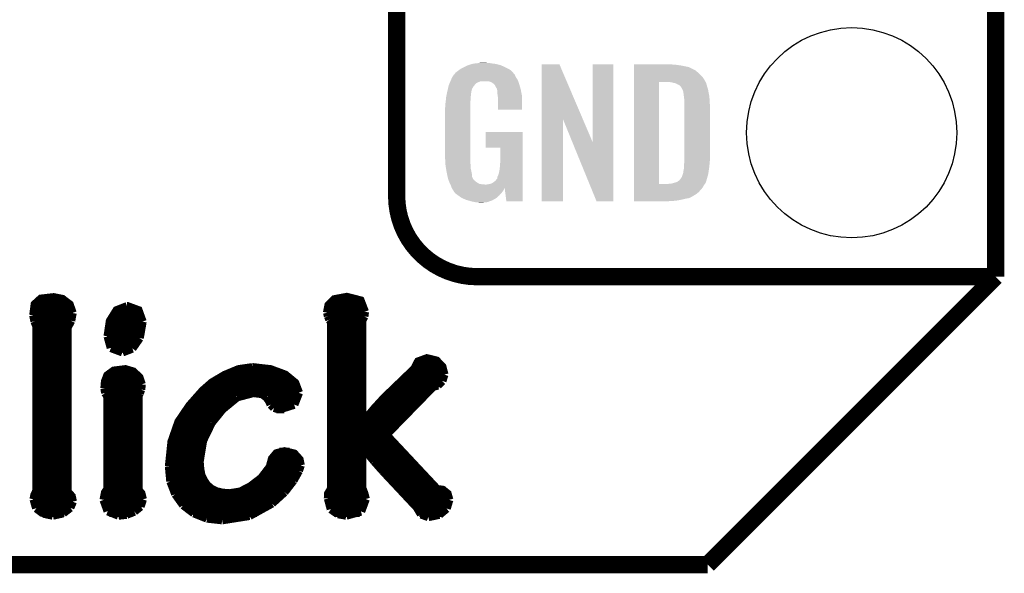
# Model space of a CAD drawing. Extents: x -0.05 to 0.95, y -0.15 to 1.54.
# Tile 8 of 27: x 0.61 to 0.95, y -0.15 to 0.04. Entities that reach past the tile are written whole.
import ezdxf

# ---------------------------------------------------------------- set-up
doc = ezdxf.new("R2010")
doc.units = 0
doc.layers.get('0').update_dxf_attribs({"linetype": 'CONTINUOUS'})
for name, color, linetype in [('AMBIENT_26_CLICK_V100_GKO', 5, 'CONTINUOUS'), ('AMBIENT_26_CLICK_V100_GTO', 14, 'CONTINUOUS'), ('AMBIENT_26_CLICK_V100_GTS', 12, 'CONTINUOUS')]:
    doc.layers.add(name, color=color, linetype=linetype)

# ---------------------------------------------------------------- blocks, each defined once
blk = doc.blocks.new('ROUND_33')
blk.add_circle((0, 0), 0.0365)

msp = doc.modelspace()

# ---------------------------------------------------------------- linework, layer by layer
at = {"layer": 'AMBIENT_26_CLICK_V100_GKO', "const_width": 0.006}
for points in [[(0.95, -0.05), (0.95, 1.45)], [(0.85, -0.15), (0.95, -0.05)], [(-0.05, -0.15), (0.85, -0.15)]]:
    msp.add_lwpolyline(points, dxfattribs=at)
at = {"layer": 'AMBIENT_26_CLICK_V100_GTO'}
for points, const_width in [([(0.742, -0.022), (0.742, 0.722)], 0.006), ([(0.77, -0.05), (0.95, -0.05)], 0.006), ([(0.8996, -0.05), (0.939, -0.05)], 0.006), ([(0.6159, -0.0634), (0.6164, -0.0596), (0.6185, -0.0577), (0.6229, -0.0572), (0.6259, -0.0578), (0.6284, -0.0597), (0.6294, -0.0626)], 0.003), ([(0.7179, -0.0625), (0.7184, -0.0599), (0.7204, -0.0579), (0.7247, -0.0571), (0.7294, -0.0583), (0.7309, -0.0622)], 0.003), ([(0.6159, -0.0629), (0.6294, -0.0629)], 0.003), ([(0.6163, -0.0599), (0.6286, -0.0599)], 0.003), ([(0.6289, -0.0653), (0.6294, -0.0626)], 0.003), ([(0.6417, -0.0707), (0.6425, -0.0654), (0.6448, -0.0617), (0.6484, -0.0603)], 0.003), ([(0.6437, -0.0629), (0.6532, -0.0629)], 0.003), ([(0.6484, -0.0603), (0.6485, -0.0603), (0.6523, -0.0617), (0.6537, -0.0656)], 0.003), ([(0.7179, -0.0625), (0.7182, -0.0637)], 0.003), ([(0.718, -0.0629), (0.7308, -0.0629)], 0.003), ([(0.7184, -0.0599), (0.7305, -0.0599)], 0.003), ([(0.7307, -0.0638), (0.7309, -0.0622)], 0.003), ([(0.6159, -0.0634), (0.6163, -0.0655)], 0.003), ([(0.6163, -0.0655), (0.617, -0.0673)], 0.003), ([(0.6164, -0.0659), (0.6287, -0.0659)], 0.003), ([(0.6277, -0.0676), (0.6289, -0.0653)], 0.003), ([(0.6423, -0.0659), (0.6537, -0.0659)], 0.003), ([(0.6527, -0.0713), (0.6537, -0.0656)], 0.003), ([(0.7182, -0.0637), (0.7187, -0.0649)], 0.003), ([(0.7182, -0.127), (0.7183, -0.1253), (0.7193, -0.1236), (0.7193, -0.0657)], 0.003), ([(0.7187, -0.0649), (0.7193, -0.0657)], 0.003), ([(0.7193, -0.0659), (0.73, -0.0659)], 0.003), ([(0.73, -0.0652), (0.7307, -0.0638)], 0.003), ([(0.73, -0.1006), (0.73, -0.0652)], 0.003), ([(0.617, -0.1243), (0.617, -0.0673)], 0.003), ([(0.617, -0.0689), (0.6277, -0.0689)], 0.003), ([(0.6277, -0.1247), (0.6277, -0.0676)], 0.003), ([(0.6417, -0.0689), (0.6534, -0.0689)], 0.003), ([(0.7193, -0.0689), (0.73, -0.0689)], 0.003), ([(0.617, -0.0719), (0.6277, -0.0719)], 0.003), ([(0.6417, -0.0707), (0.6428, -0.0747)], 0.003), ([(0.6417, -0.0719), (0.6524, -0.0719)], 0.003), ([(0.6502, -0.0749), (0.6527, -0.0713)], 0.003), ([(0.7193, -0.0719), (0.73, -0.0719)], 0.003), ([(0.617, -0.0749), (0.6277, -0.0749)], 0.003), ([(0.6428, -0.0747), (0.6468, -0.0762)], 0.003), ([(0.6431, -0.0749), (0.6502, -0.0749)], 0.003), ([(0.6468, -0.0762), (0.6502, -0.0749)], 0.003), ([(0.7193, -0.0749), (0.73, -0.0749)], 0.003), ([(0.617, -0.0779), (0.6277, -0.0779)], 0.003), ([(0.7193, -0.0779), (0.73, -0.0779)], 0.003), ([(0.73, -0.1006), (0.7302, -0.1007), (0.7344, -0.0957), (0.7377, -0.0921), (0.7482, -0.082), (0.7495, -0.0795), (0.7525, -0.0784), (0.7558, -0.0792), (0.7578, -0.0813), (0.7585, -0.084)], 0.003), ([(0.617, -0.0809), (0.6277, -0.0809)], 0.003), ([(0.6406, -0.0888), (0.6408, -0.0864), (0.6416, -0.0843), (0.6438, -0.0827), (0.6478, -0.0822), (0.6505, -0.083), (0.6526, -0.085), (0.6534, -0.0874)], 0.003), ([(0.663, -0.1159), (0.6639, -0.1073), (0.6663, -0.1004), (0.6701, -0.0948), (0.6747, -0.0896), (0.6779, -0.0868), (0.6823, -0.0842), (0.6871, -0.0822), (0.6919, -0.0815)], 0.003), ([(0.6919, -0.0815), (0.692, -0.0815), (0.6982, -0.0822), (0.7033, -0.0841), (0.7067, -0.0869), (0.708, -0.0903)], 0.003), ([(0.7193, -0.0809), (0.73, -0.0809)], 0.003), ([(0.7484, -0.0809), (0.7576, -0.0809)], 0.003), ([(0.617, -0.0839), (0.6277, -0.0839)], 0.003), ([(0.617, -0.0869), (0.6277, -0.0869)], 0.003), ([(0.6407, -0.0869), (0.6534, -0.0869)], 0.003), ([(0.6419, -0.0839), (0.6516, -0.0839)], 0.003), ([(0.6778, -0.0869), (0.7067, -0.0869)], 0.003), ([(0.6828, -0.0839), (0.703, -0.0839)], 0.003), ([(0.7193, -0.0839), (0.73, -0.0839)], 0.003), ([(0.7193, -0.0869), (0.73, -0.0869)], 0.003), ([(0.7431, -0.0869), (0.7574, -0.0869)], 0.003), ([(0.7462, -0.0839), (0.7585, -0.0839)], 0.003), ([(0.7563, -0.0877), (0.7578, -0.0862)], 0.003), ([(0.7578, -0.0862), (0.7585, -0.084)], 0.003), ([(0.617, -0.0899), (0.6277, -0.0899)], 0.003), ([(0.6406, -0.0888), (0.6409, -0.0904)], 0.003), ([(0.6407, -0.0899), (0.653, -0.0899)], 0.003), ([(0.6527, -0.0905), (0.6532, -0.0892)], 0.003), ([(0.6532, -0.0892), (0.6534, -0.0875)], 0.003), ([(0.6534, -0.0875), (0.6534, -0.0874)], 0.003), ([(0.6745, -0.0899), (0.7079, -0.0899)], 0.003), ([(0.6866, -0.0918), (0.6923, -0.0903)], 0.003), ([(0.6923, -0.0903), (0.6953, -0.0907)], 0.003), ([(0.7064, -0.0944), (0.708, -0.0903)], 0.003), ([(0.7193, -0.0899), (0.73, -0.0899)], 0.003), ([(0.7383, -0.1049), (0.7546, -0.0882)], 0.003), ([(0.74, -0.0899), (0.7529, -0.0899)], 0.003), ([(0.7546, -0.0882), (0.7563, -0.0877)], 0.003), ([(0.617, -0.0929), (0.6277, -0.0929)], 0.003), ([(0.6403, -0.1275), (0.6408, -0.125), (0.6417, -0.1236), (0.6417, -0.0918)], 0.003), ([(0.6409, -0.0904), (0.6417, -0.0918)], 0.003), ([(0.6417, -0.0929), (0.6523, -0.0929)], 0.003), ([(0.6523, -0.0913), (0.6527, -0.0905)], 0.003), ([(0.6523, -0.1241), (0.6523, -0.0913)], 0.003), ([(0.6717, -0.0929), (0.6849, -0.0929)], 0.003), ([(0.6815, -0.096), (0.6866, -0.0918)], 0.003), ([(0.6953, -0.0907), (0.6968, -0.0918)], 0.003), ([(0.6968, -0.0918), (0.6977, -0.093)], 0.003), ([(0.6976, -0.0929), (0.7074, -0.0929)], 0.003), ([(0.6977, -0.093), (0.6983, -0.0944)], 0.003), ([(0.7193, -0.0929), (0.73, -0.0929)], 0.003), ([(0.737, -0.0929), (0.75, -0.0929)], 0.003), ([(0.617, -0.0959), (0.6277, -0.0959)], 0.003), ([(0.6417, -0.0959), (0.6523, -0.0959)], 0.003), ([(0.6692, -0.0959), (0.6816, -0.0959)], 0.003), ([(0.6777, -0.1007), (0.6815, -0.096)], 0.003), ([(0.6983, -0.0944), (0.6994, -0.0955)], 0.003), ([(0.6994, -0.0955), (0.7013, -0.096)], 0.003), ([(0.7002, -0.0959), (0.703, -0.0959)], 0.003), ([(0.7013, -0.096), (0.7064, -0.0944)], 0.003), ([(0.7193, -0.0959), (0.73, -0.0959)], 0.003), ([(0.7343, -0.0959), (0.7471, -0.0959)], 0.003), ([(0.617, -0.0989), (0.6277, -0.0989)], 0.003), ([(0.6417, -0.0989), (0.6523, -0.0989)], 0.003), ([(0.6672, -0.0989), (0.679, -0.0989)], 0.003), ([(0.7193, -0.0989), (0.73, -0.0989)], 0.003), ([(0.7317, -0.0989), (0.7442, -0.0989)], 0.003), ([(0.617, -0.1019), (0.6277, -0.1019)], 0.003), ([(0.6417, -0.1019), (0.6523, -0.1019)], 0.003), ([(0.6656, -0.1019), (0.677, -0.1019)], 0.003), ([(0.6747, -0.1069), (0.6777, -0.1007)], 0.003), ([(0.7193, -0.1019), (0.7412, -0.1019)], 0.003), ([(0.617, -0.1049), (0.6277, -0.1049)], 0.003), ([(0.6417, -0.1049), (0.6523, -0.1049)], 0.003), ([(0.6645, -0.1049), (0.6755, -0.1049)], 0.003), ([(0.6735, -0.1142), (0.6747, -0.1069)], 0.003), ([(0.7193, -0.1049), (0.7383, -0.1049)], 0.003), ([(0.7383, -0.1049), (0.756, -0.1238), (0.758, -0.1241), (0.7596, -0.1254), (0.7602, -0.1275)], 0.003), ([(0.617, -0.1079), (0.6277, -0.1079)], 0.003), ([(0.617, -0.1109), (0.6277, -0.1109)], 0.003), ([(0.6417, -0.1079), (0.6523, -0.1079)], 0.003), ([(0.6417, -0.1109), (0.6523, -0.1109)], 0.003), ([(0.6632, -0.1109), (0.6737, -0.1109)], 0.003), ([(0.6637, -0.1079), (0.6744, -0.1079)], 0.003), ([(0.6735, -0.1142), (0.6737, -0.1167), (0.6741, -0.1189), (0.675, -0.1208), (0.6761, -0.1224), (0.6776, -0.1237), (0.6794, -0.1246), (0.6815, -0.1251), (0.6839, -0.1253), (0.6877, -0.1247), (0.6912, -0.1229), (0.695, -0.12), (0.698, -0.1161), (0.6988, -0.1132), (0.7003, -0.1114), (0.703, -0.1107), (0.7064, -0.1115), (0.7082, -0.1135), (0.7086, -0.1155)], 0.003), ([(0.7013, -0.1109), (0.7049, -0.1109)], 0.003), ([(0.7193, -0.1079), (0.7411, -0.1079)], 0.003), ([(0.7193, -0.1109), (0.73, -0.1109)], 0.003), ([(0.73, -0.1092), (0.7302, -0.1091)], 0.003), ([(0.73, -0.1234), (0.73, -0.1092)], 0.003), ([(0.7302, -0.1091), (0.7342, -0.114)], 0.003), ([(0.7316, -0.1109), (0.7439, -0.1109)], 0.003), ([(0.617, -0.1139), (0.6277, -0.1139)], 0.003), ([(0.6417, -0.1139), (0.6523, -0.1139)], 0.003), ([(0.663, -0.1139), (0.6735, -0.1139)], 0.003), ([(0.6986, -0.1139), (0.7083, -0.1139)], 0.003), ([(0.7193, -0.1139), (0.73, -0.1139)], 0.003), ([(0.7341, -0.1139), (0.7467, -0.1139)], 0.003), ([(0.7342, -0.114), (0.7372, -0.1174)], 0.003), ([(0.617, -0.1169), (0.6277, -0.1169)], 0.003), ([(0.6417, -0.1169), (0.6523, -0.1169)], 0.003), ([(0.663, -0.1159), (0.6635, -0.1211)], 0.003), ([(0.663, -0.1169), (0.6737, -0.1169)], 0.003), ([(0.6975, -0.1169), (0.7082, -0.1169)], 0.003), ([(0.7061, -0.1208), (0.708, -0.1174)], 0.003), ([(0.708, -0.1174), (0.7086, -0.1155)], 0.003), ([(0.7193, -0.1169), (0.73, -0.1169)], 0.003), ([(0.7367, -0.1169), (0.7495, -0.1169)], 0.003), ([(0.7372, -0.1174), (0.749, -0.13)], 0.003), ([(0.617, -0.1199), (0.6277, -0.1199)], 0.003), ([(0.6417, -0.1199), (0.6523, -0.1199)], 0.003), ([(0.6633, -0.1199), (0.6745, -0.1199)], 0.003), ([(0.6635, -0.1211), (0.6652, -0.1255)], 0.003), ([(0.6951, -0.1199), (0.7067, -0.1199)], 0.003), ([(0.703, -0.1248), (0.7061, -0.1208)], 0.003), ([(0.7193, -0.1199), (0.73, -0.1199)], 0.003), ([(0.7395, -0.1199), (0.7523, -0.1199)], 0.003), ([(0.616, -0.1273), (0.6163, -0.1258), (0.617, -0.1243)], 0.003), ([(0.617, -0.1229), (0.6277, -0.1229)], 0.003), ([(0.6417, -0.1229), (0.6523, -0.1229)], 0.003), ([(0.6523, -0.1241), (0.6533, -0.1253), (0.6538, -0.1273)], 0.003), ([(0.6641, -0.1229), (0.6766, -0.1229)], 0.003), ([(0.6913, -0.1229), (0.7046, -0.1229)], 0.003), ([(0.7193, -0.1229), (0.73, -0.1229)], 0.003), ([(0.73, -0.1234), (0.7307, -0.1253), (0.7312, -0.1272)], 0.003), ([(0.7423, -0.1229), (0.7551, -0.1229)], 0.003), ([(0.616, -0.1273), (0.6169, -0.1304)], 0.003), ([(0.6163, -0.1259), (0.6288, -0.1259)], 0.003), ([(0.6277, -0.1247), (0.6291, -0.1263), (0.6295, -0.1281)], 0.003), ([(0.6403, -0.1275), (0.6417, -0.1314)], 0.003), ([(0.6405, -0.1259), (0.6535, -0.1259)], 0.003), ([(0.653, -0.1298), (0.6538, -0.1273)], 0.003), ([(0.6652, -0.1255), (0.6679, -0.1293)], 0.003), ([(0.6654, -0.1259), (0.702, -0.1259)], 0.003), ([(0.6987, -0.1287), (0.703, -0.1248)], 0.003), ([(0.7182, -0.1259), (0.731, -0.1259)], 0.003), ([(0.7182, -0.127), (0.7192, -0.1307)], 0.003), ([(0.7296, -0.1315), (0.7312, -0.1272)], 0.003), ([(0.7451, -0.1259), (0.7598, -0.1259)], 0.003), ([(0.7593, -0.1305), (0.7602, -0.1275)], 0.003), ([(0.6162, -0.1289), (0.6294, -0.1289)], 0.003), ([(0.6169, -0.1304), (0.6193, -0.1322)], 0.003), ([(0.6262, -0.1321), (0.6286, -0.1302)], 0.003), ([(0.6286, -0.1302), (0.6295, -0.1281)], 0.003), ([(0.6404, -0.1289), (0.6535, -0.1289)], 0.003), ([(0.6417, -0.1314), (0.6454, -0.1329)], 0.003), ([(0.6509, -0.1315), (0.653, -0.1298)], 0.003), ([(0.6676, -0.1289), (0.6984, -0.1289)], 0.003), ([(0.6679, -0.1293), (0.6716, -0.1321)], 0.003), ([(0.6909, -0.133), (0.6987, -0.1287)], 0.003), ([(0.7184, -0.1289), (0.7311, -0.1289)], 0.003), ([(0.7192, -0.1307), (0.7216, -0.1324)], 0.003), ([(0.7479, -0.1289), (0.76, -0.1289)], 0.003), ([(0.749, -0.13), (0.7505, -0.1325)], 0.003), ([(0.7568, -0.1326), (0.7593, -0.1305)], 0.003), ([(0.6186, -0.1319), (0.6266, -0.1319)], 0.003), ([(0.6193, -0.1322), (0.6226, -0.1329)], 0.003), ([(0.6226, -0.1329), (0.6262, -0.1321)], 0.003), ([(0.6422, -0.1319), (0.6503, -0.1319)], 0.003), ([(0.6454, -0.1329), (0.6482, -0.1326)], 0.003), ([(0.6482, -0.1326), (0.6509, -0.1315)], 0.003), ([(0.6713, -0.1319), (0.6935, -0.1319)], 0.003), ([(0.6716, -0.1321), (0.6761, -0.1339)], 0.003), ([(0.6761, -0.1339), (0.6814, -0.1345)], 0.003), ([(0.6814, -0.1345), (0.6909, -0.133)], 0.003), ([(0.7204, -0.1319), (0.7291, -0.1319)], 0.003), ([(0.7216, -0.1324), (0.7245, -0.1329)], 0.003), ([(0.7245, -0.1329), (0.7296, -0.1315)], 0.003), ([(0.7499, -0.1319), (0.758, -0.1319)], 0.003), ([(0.7505, -0.1325), (0.753, -0.1334)], 0.003), ([(0.753, -0.1334), (0.7568, -0.1326)], 0.003)]:
    msp.add_lwpolyline(points, dxfattribs=dict(at, const_width=const_width))
at = {"layer": 'AMBIENT_26_CLICK_V100_GTO', "const_width": 0.006}
msp.add_lwpolyline([(0.742, -0.022, 0.414214), (0.77, -0.05)], format="xyb", dxfattribs=at)
at = {"layer": 'AMBIENT_26_CLICK_V100_GTO'}
for points in [[(0.76827, 0.0239), (0.7686, 0.024), (0.7763, 0.0239), (0.77555, 0.024)], [(0.7686, 0.024), (0.7698, 0.0241), (0.77555, 0.024), (0.7748, 0.0241)], [(0.7698, 0.0241), (0.7704, 0.0242), (0.7748, 0.0241), (0.7742, 0.0242)], [(0.7704, 0.0242), (0.771, 0.0243), (0.7735, 0.0242), (0.7731, 0.0243)], [(0.7621, 0.0203), (0.76228, 0.0206), (0.7829, 0.0203), (0.7826, 0.0206)], [(0.76228, 0.0206), (0.7624, 0.0208), (0.7826, 0.0206), (0.7825, 0.0208)], [(0.7624, 0.0208), (0.7633, 0.0215), (0.7825, 0.0208), (0.7818, 0.0215)], [(0.7633, 0.0215), (0.76399, 0.022), (0.7818, 0.0215), (0.7812, 0.022)], [(0.76399, 0.022), (0.7644, 0.0223), (0.7812, 0.022), (0.7806, 0.0223)], [(0.7644, 0.0223), (0.7654, 0.0228), (0.7806, 0.0223), (0.7796, 0.0228)], [(0.7654, 0.0228), (0.7658, 0.023), (0.7796, 0.0228), (0.77914, 0.023)], [(0.7658, 0.023), (0.7667, 0.0234), (0.77914, 0.023), (0.77823, 0.0234)], [(0.7667, 0.0234), (0.767, 0.0235), (0.77823, 0.0234), (0.778, 0.0235)], [(0.767, 0.0235), (0.7676, 0.0237), (0.778, 0.0235), (0.77715, 0.0237)], [(0.7676, 0.0237), (0.76827, 0.0239), (0.77715, 0.0237), (0.7763, 0.0239)], [(0.7924, 0.0046), (0.7924, 0.0238), (0.80669, 0.0046), (0.7985, 0.0238)], [(0.7924, 0.0238), (0.7924, 0.0238), (0.7985, 0.0238), (0.7924, 0.0238)], [(0.8101, -0.0034), (0.8101, 0.0238), (0.8172, -0.0034), (0.8172, 0.0238)], [(0.8101, 0.0238), (0.8101, 0.0238), (0.8172, 0.0238), (0.8101, 0.0238)], [(0.8244, 0.0237), (0.8244, 0.0238), (0.8376, 0.0237), (0.8366, 0.0238)], [(0.8244, 0.0236), (0.8244, 0.0237), (0.8389, 0.0236), (0.8376, 0.0237)], [(0.8244, 0.0234), (0.8244, 0.0236), (0.8404, 0.0234), (0.8389, 0.0236)], [(0.8244, 0.0228), (0.8244, 0.0234), (0.8434, 0.0228), (0.8404, 0.0234)], [(0.8244, 0.0222), (0.8244, 0.0228), (0.8447, 0.0222), (0.8434, 0.0228)], [(0.8244, 0.0221), (0.8244, 0.0222), (0.8448, 0.0221), (0.8447, 0.0222)], [(0.8244, 0.0216), (0.8244, 0.0221), (0.8458, 0.0216), (0.8448, 0.0221)], [(0.8244, 0.021), (0.8244, 0.0216), (0.8465, 0.021), (0.8458, 0.0216)], [(0.8244, 0.0203), (0.8244, 0.021), (0.8472, 0.0203), (0.8465, 0.021)], [(0.76014, 0.0166), (0.76039, 0.0172), (0.7691, 0.0166), (0.7697, 0.0172)], [(0.76039, 0.0172), (0.76052, 0.0175), (0.7697, 0.0172), (0.7702, 0.0175)], [(0.76052, 0.0175), (0.76069, 0.0179), (0.7702, 0.0175), (0.7713, 0.0179)], [(0.76069, 0.0179), (0.76082, 0.0182), (0.7842, 0.0179), (0.7841, 0.0182)], [(0.76069, 0.0179), (0.76069, 0.0179), (0.7713, 0.0179), (0.7738, 0.0179)], [(0.76082, 0.0182), (0.7609, 0.0184), (0.7841, 0.0182), (0.78397, 0.0184)], [(0.7609, 0.0184), (0.7613, 0.0193), (0.78397, 0.0184), (0.7834, 0.0193)], [(0.7613, 0.0193), (0.7619, 0.0202), (0.7834, 0.0193), (0.783, 0.0202)], [(0.7619, 0.0202), (0.7619, 0.0203), (0.783, 0.0202), (0.7829, 0.0203)], [(0.7744, 0.0177), (0.7738, 0.0179), (0.78427, 0.0177), (0.7842, 0.0179)], [(0.7748, 0.0176), (0.7744, 0.0177), (0.7843, 0.0176), (0.78427, 0.0177)], [(0.7754, 0.0172), (0.7748, 0.0176), (0.78443, 0.0172), (0.7843, 0.0176)], [(0.7756, 0.0171), (0.7754, 0.0172), (0.78447, 0.0171), (0.78443, 0.0172)], [(0.77594, 0.0167), (0.7756, 0.0171), (0.7846, 0.0167), (0.78447, 0.0171)], [(0.8244, 0.0195), (0.8244, 0.0203), (0.8481, 0.0195), (0.8472, 0.0203)], [(0.8244, 0.0185), (0.8244, 0.0195), (0.8488, 0.0185), (0.8481, 0.0195)], [(0.8244, 0.0176), (0.8244, 0.0185), (0.84929, 0.0176), (0.8488, 0.0185)], [(0.8244, -0.0178), (0.8244, 0.0176), (0.8331, -0.0178), (0.8331, 0.0176)], [(0.8244, 0.0176), (0.8244, 0.0176), (0.8331, 0.0176), (0.8367, 0.0176)], [(0.8375, 0.0175), (0.8367, 0.0176), (0.84935, 0.0175), (0.84929, 0.0176)], [(0.83785, 0.0174), (0.8375, 0.0175), (0.8494, 0.0174), (0.84935, 0.0175)], [(0.8382, 0.0173), (0.83785, 0.0174), (0.84945, 0.0173), (0.8494, 0.0174)], [(0.8387, 0.0172), (0.8382, 0.0173), (0.8495, 0.0172), (0.84945, 0.0173)], [(0.8392, 0.017), (0.8387, 0.0172), (0.84955, 0.017), (0.8495, 0.0172)], [(0.75941, 0.0135), (0.75949, 0.0139), (0.7678, 0.0135), (0.7679, 0.0139)], [(0.75949, 0.0139), (0.75956, 0.0142), (0.7679, 0.0139), (0.7679, 0.0142)], [(0.75956, 0.0142), (0.7596, 0.0144), (0.7679, 0.0142), (0.76795, 0.0144)], [(0.7596, 0.0144), (0.75981, 0.0153), (0.76795, 0.0144), (0.7682, 0.0153)], [(0.75981, 0.0153), (0.76, 0.0161), (0.7682, 0.0153), (0.7687, 0.0161)], [(0.76, 0.0161), (0.7601, 0.0165), (0.7687, 0.0161), (0.76902, 0.0165)], [(0.7601, 0.0165), (0.76014, 0.0166), (0.76902, 0.0165), (0.7691, 0.0166)], [(0.7762, 0.0164), (0.77594, 0.0167), (0.78469, 0.0164), (0.7846, 0.0167)], [(0.7766, 0.0156), (0.7762, 0.0164), (0.78492, 0.0156), (0.78469, 0.0164)], [(0.7768, 0.0153), (0.7766, 0.0156), (0.78501, 0.0153), (0.78492, 0.0156)], [(0.7768, 0.015), (0.7768, 0.0153), (0.7851, 0.015), (0.78501, 0.0153)], [(0.7769, 0.0148), (0.7768, 0.015), (0.78514, 0.0148), (0.7851, 0.015)], [(0.7769, 0.0142), (0.7769, 0.0148), (0.78525, 0.0142), (0.78514, 0.0148)], [(0.777, 0.0134), (0.7769, 0.0142), (0.7854, 0.0134), (0.78525, 0.0142)], [(0.8395, 0.0168), (0.8392, 0.017), (0.8496, 0.0168), (0.84955, 0.017)], [(0.8397, 0.0167), (0.8395, 0.0168), (0.84963, 0.0167), (0.8496, 0.0168)], [(0.8402, 0.0165), (0.8398, 0.0167), (0.84969, 0.0165), (0.84963, 0.0167)], [(0.8406, 0.0161), (0.8402, 0.0165), (0.8498, 0.0161), (0.84969, 0.0165)], [(0.8411, 0.0153), (0.8406, 0.0161), (0.85007, 0.0153), (0.8498, 0.0161)], [(0.84115, 0.0152), (0.8411, 0.0153), (0.8501, 0.0152), (0.85007, 0.0153)], [(0.8413, 0.0149), (0.84115, 0.0152), (0.85015, 0.0149), (0.8501, 0.0152)], [(0.8414, 0.0146), (0.8413, 0.0149), (0.8502, 0.0146), (0.85015, 0.0149)], [(0.8415, 0.0144), (0.8414, 0.0146), (0.85023, 0.0144), (0.8502, 0.0146)], [(0.8415, 0.0143), (0.8415, 0.0144), (0.85025, 0.0143), (0.85023, 0.0144)], [(0.84155, 0.014), (0.8415, 0.0143), (0.8503, 0.014), (0.85025, 0.0143)], [(0.8416, 0.0137), (0.84155, 0.014), (0.85036, 0.0137), (0.8503, 0.014)], [(0.84175, 0.0125), (0.8416, 0.0137), (0.8506, 0.0125), (0.85036, 0.0137)], [(0.7589, 0.0099), (0.759, 0.0106), (0.7676, 0.0099), (0.7676, 0.0106)], [(0.759, 0.0106), (0.75902, 0.0108), (0.7676, 0.0106), (0.7676, 0.0108)], [(0.75902, 0.0108), (0.75912, 0.0117), (0.7676, 0.0108), (0.7677, 0.0117)], [(0.75912, 0.0117), (0.75919, 0.0124), (0.7677, 0.0117), (0.7677, 0.0124)], [(0.75919, 0.0124), (0.7592, 0.0125), (0.7677, 0.0124), (0.76772, 0.0125)], [(0.7592, 0.0125), (0.75931, 0.013), (0.76772, 0.0125), (0.7678, 0.013)], [(0.75931, 0.013), (0.75941, 0.0135), (0.7678, 0.013), (0.7678, 0.0135)], [(0.77708, 0.0129), (0.777, 0.0134), (0.7855, 0.0129), (0.7854, 0.0134)], [(0.7772, 0.0121), (0.77708, 0.0129), (0.7855, 0.0121), (0.7855, 0.0129)], [(0.7772, 0.008), (0.7772, 0.0121), (0.7855, 0.008), (0.7855, 0.0121)], [(0.8419, 0.0113), (0.84175, 0.0125), (0.85067, 0.0113), (0.8506, 0.0125)], [(0.8419, 0.0108), (0.8419, 0.0113), (0.8507, 0.0108), (0.85067, 0.0113)], [(0.8419, 0.009), (0.8419, 0.0108), (0.8508, 0.009), (0.8507, 0.0108)], [(0.7588, 0.0086), (0.7589, 0.0092), (0.7676, 0.0086), (0.7676, 0.0092)], [(0.7588, -0.0081), (0.7588, 0.0086), (0.7676, -0.0081), (0.7676, 0.0086)], [(0.7589, 0.0092), (0.7589, 0.0099), (0.7676, 0.0092), (0.7676, 0.0099)], [(0.8419, -0.0093), (0.8419, 0.009), (0.8508, -0.0093), (0.8508, 0.009)], [(0.7924, -0.0238), (0.7924, 0.0046), (0.7998, -0.0238), (0.7998, 0.0046)], [(0.80306, -0.0034), (0.7998, 0.0046), (0.8101, -0.0034), (0.80669, 0.0046)], [(0.7729, -0.0052), (0.7729, 0.0003), (0.7857, -0.0052), (0.7857, 0.0003)], [(0.7729, 0.0003), (0.7729, 0.0003), (0.7857, 0.0003), (0.7729, 0.0003)], [(0.8114, -0.0238), (0.80306, -0.0034), (0.8172, -0.0238), (0.8172, -0.0034)], [(0.778, -0.0096), (0.778, -0.0052), (0.7857, -0.0096), (0.7857, -0.0052)], [(0.75889, -0.0106), (0.7588, -0.0081), (0.7676, -0.0106), (0.7676, -0.0081)], [(0.7779, -0.0111), (0.778, -0.0096), (0.7857, -0.0111), (0.7857, -0.0096)], [(0.84186, -0.0103), (0.8419, -0.0099), (0.8507, -0.0103), (0.85074, -0.0099)], [(0.8419, -0.0099), (0.8419, -0.0093), (0.85074, -0.0099), (0.8508, -0.0093)], [(0.7589, -0.0109), (0.75889, -0.0106), (0.76764, -0.0109), (0.7676, -0.0106)], [(0.75898, -0.0114), (0.7589, -0.0109), (0.7677, -0.0114), (0.76764, -0.0109)], [(0.75912, -0.0123), (0.75898, -0.0114), (0.7677, -0.0123), (0.7677, -0.0114)], [(0.75927, -0.0132), (0.75912, -0.0123), (0.7679, -0.0132), (0.7677, -0.0123)], [(0.7593, -0.0134), (0.75927, -0.0132), (0.76794, -0.0134), (0.7679, -0.0132)], [(0.75946, -0.0142), (0.7593, -0.0134), (0.7681, -0.0142), (0.76794, -0.0134)], [(0.7774, -0.0144), (0.7776, -0.0135), (0.7857, -0.0144), (0.7857, -0.0135)], [(0.7776, -0.0135), (0.7778, -0.0124), (0.7857, -0.0135), (0.7857, -0.0124)], [(0.7778, -0.0124), (0.7779, -0.0111), (0.7857, -0.0124), (0.7857, -0.0111)], [(0.8415, -0.0139), (0.8416, -0.0136), (0.85026, -0.0139), (0.8503, -0.0136)], [(0.8416, -0.0132), (0.8417, -0.0127), (0.85036, -0.0132), (0.85043, -0.0127)], [(0.8416, -0.0136), (0.8416, -0.0132), (0.8503, -0.0136), (0.85036, -0.0132)], [(0.8417, -0.0127), (0.8418, -0.0119), (0.85043, -0.0127), (0.85054, -0.0119)], [(0.8418, -0.011), (0.84186, -0.0103), (0.85064, -0.011), (0.8507, -0.0103)], [(0.8418, -0.0115), (0.8418, -0.011), (0.8506, -0.0115), (0.85064, -0.011)], [(0.8418, -0.0119), (0.8418, -0.0115), (0.85054, -0.0119), (0.8506, -0.0115)], [(0.75968, -0.0153), (0.75946, -0.0142), (0.7682, -0.0153), (0.7681, -0.0142)], [(0.7597, -0.0154), (0.75968, -0.0153), (0.76825, -0.0154), (0.7682, -0.0153)], [(0.75991, -0.0161), (0.7597, -0.0154), (0.7686, -0.0161), (0.76825, -0.0154)], [(0.75994, -0.0162), (0.75991, -0.0161), (0.7687, -0.0162), (0.7686, -0.0161)], [(0.76, -0.0164), (0.75994, -0.0162), (0.7688, -0.0164), (0.7687, -0.0162)], [(0.76011, -0.0167), (0.76, -0.0164), (0.7692, -0.0167), (0.7688, -0.0164)], [(0.76023, -0.017), (0.76011, -0.0167), (0.7695, -0.017), (0.7692, -0.0167)], [(0.7603, -0.0172), (0.76023, -0.017), (0.7698, -0.0172), (0.7695, -0.017)], [(0.7756, -0.0172), (0.7763, -0.0167), (0.7857, -0.0172), (0.7857, -0.0167)], [(0.7763, -0.0167), (0.7768, -0.016), (0.7857, -0.0167), (0.7857, -0.016)], [(0.7768, -0.016), (0.7769, -0.0159), (0.7857, -0.016), (0.7857, -0.0159)], [(0.7769, -0.0156), (0.7771, -0.0151), (0.7857, -0.0156), (0.7857, -0.0151)], [(0.7769, -0.0159), (0.7769, -0.0156), (0.7857, -0.0159), (0.7857, -0.0156)], [(0.7771, -0.0151), (0.7774, -0.0144), (0.7857, -0.0151), (0.7857, -0.0144)], [(0.8394, -0.0171), (0.8399, -0.0167), (0.8494, -0.0171), (0.84952, -0.0167)], [(0.84, -0.0167), (0.8401, -0.0166), (0.84952, -0.0167), (0.84955, -0.0166)], [(0.8401, -0.0166), (0.8406, -0.016), (0.84955, -0.0166), (0.84974, -0.016)], [(0.8406, -0.016), (0.84072, -0.0158), (0.84974, -0.016), (0.8498, -0.0158)], [(0.84072, -0.0158), (0.8411, -0.0152), (0.8498, -0.0158), (0.84996, -0.0152)], [(0.8411, -0.0152), (0.8414, -0.0143), (0.84996, -0.0152), (0.8502, -0.0143)], [(0.8414, -0.0143), (0.8415, -0.014), (0.8502, -0.0143), (0.85024, -0.014)], [(0.8415, -0.014), (0.8415, -0.0139), (0.85024, -0.014), (0.85026, -0.0139)], [(0.76039, -0.0174), (0.7603, -0.0172), (0.7701, -0.0174), (0.7698, -0.0172)], [(0.76056, -0.0178), (0.76039, -0.0174), (0.7708, -0.0178), (0.7701, -0.0174)], [(0.7606, -0.0179), (0.76056, -0.0178), (0.7717, -0.0179), (0.7708, -0.0178)], [(0.76065, -0.018), (0.7606, -0.0179), (0.7727, -0.018), (0.7717, -0.0179)], [(0.7609, -0.0185), (0.76065, -0.018), (0.7857, -0.0185), (0.7857, -0.018)], [(0.7611, -0.0191), (0.7609, -0.0185), (0.7857, -0.0191), (0.7857, -0.0185)], [(0.76113, -0.01916), (0.7611, -0.0191), (0.7857, -0.01916), (0.7857, -0.0191)], [(0.76115, -0.0192), (0.76113, -0.01916), (0.7795, -0.0192), (0.7795, -0.01916)], [(0.7612, -0.0193), (0.76115, -0.0192), (0.7794, -0.0193), (0.7795, -0.0192)], [(0.7613, -0.0195), (0.7612, -0.0193), (0.77931, -0.0195), (0.7794, -0.0193)], [(0.76163, -0.02), (0.7613, -0.0195), (0.7791, -0.02), (0.77931, -0.0195)], [(0.7617, -0.0201), (0.76163, -0.02), (0.77902, -0.0201), (0.7791, -0.02)], [(0.7618, -0.0202), (0.7617, -0.0201), (0.77895, -0.0202), (0.77902, -0.0201)], [(0.7618, -0.0203), (0.7618, -0.0202), (0.77887, -0.0203), (0.77895, -0.0202)], [(0.76216, -0.0208), (0.7618, -0.0203), (0.7785, -0.0208), (0.77887, -0.0203)], [(0.7732, -0.018), (0.7737, -0.0179), (0.7857, -0.018), (0.7857, -0.0179)], [(0.7737, -0.0179), (0.7744, -0.0178), (0.7857, -0.0179), (0.7857, -0.0178)], [(0.7744, -0.0178), (0.775, -0.0176), (0.7857, -0.0178), (0.7857, -0.0176)], [(0.775, -0.0176), (0.7756, -0.0172), (0.7857, -0.0176), (0.7857, -0.0172)], [(0.7801, -0.0238), (0.7795, -0.01916), (0.7857, -0.0238), (0.7857, -0.01916)], [(0.8244, -0.0182), (0.8244, -0.0178), (0.8487, -0.0182), (0.84902, -0.0178)], [(0.8244, -0.0178), (0.8244, -0.0178), (0.8362, -0.0178), (0.8331, -0.0178)], [(0.8244, -0.019), (0.8244, -0.0182), (0.8483, -0.019), (0.8487, -0.0182)], [(0.8244, -0.0206), (0.8244, -0.019), (0.8469, -0.0206), (0.8483, -0.019)], [(0.8362, -0.0178), (0.8368, -0.0177), (0.84902, -0.0178), (0.8491, -0.0177)], [(0.8373, -0.0177), (0.8394, -0.0171), (0.8491, -0.0177), (0.8494, -0.0171)], [(0.7623, -0.021), (0.76216, -0.0208), (0.77832, -0.021), (0.7785, -0.0208)], [(0.7631, -0.0216), (0.7623, -0.021), (0.77779, -0.0216), (0.77832, -0.021)], [(0.76324, -0.0217), (0.7631, -0.0216), (0.7777, -0.0217), (0.77779, -0.0216)], [(0.7645, -0.0226), (0.76324, -0.0217), (0.77671, -0.0226), (0.7777, -0.0217)], [(0.76473, -0.0227), (0.7645, -0.0226), (0.7766, -0.0227), (0.77671, -0.0226)], [(0.7661, -0.0233), (0.76473, -0.0227), (0.77555, -0.0233), (0.7766, -0.0227)], [(0.76678, -0.0235), (0.7661, -0.0233), (0.7752, -0.0235), (0.77555, -0.0233)], [(0.7678, -0.0238), (0.76678, -0.0235), (0.77435, -0.0238), (0.7752, -0.0235)], [(0.7692, -0.0241), (0.7678, -0.0238), (0.7735, -0.0241), (0.77435, -0.0238)], [(0.8244, -0.0214), (0.8244, -0.0206), (0.8459, -0.0214), (0.8469, -0.0206)], [(0.8244, -0.0221), (0.8244, -0.0214), (0.8447, -0.0221), (0.8459, -0.0214)], [(0.8244, -0.0222), (0.8244, -0.0221), (0.8446, -0.0222), (0.8447, -0.0221)], [(0.8244, -0.0224), (0.8244, -0.0222), (0.8442, -0.0224), (0.8446, -0.0222)], [(0.8244, -0.0227), (0.8244, -0.0224), (0.8435, -0.0227), (0.8442, -0.0224)], [(0.8244, -0.0229), (0.8244, -0.0227), (0.8424, -0.0229), (0.8435, -0.0227)], [(0.8244, -0.0232), (0.8244, -0.0229), (0.8411, -0.0232), (0.8424, -0.0229)], [(0.8244, -0.0235), (0.8244, -0.0232), (0.8397, -0.0235), (0.8411, -0.0232)], [(0.8244, -0.0237), (0.8244, -0.0235), (0.8379, -0.0237), (0.8397, -0.0235)], [(0.8244, -0.0238), (0.8244, -0.0237), (0.83602, -0.0238), (0.8379, -0.0237)], [(0.836, -0.0238), (0.8244, -0.0238), (0.836, -0.0238), (0.83602, -0.0238)], [(0.7698, -0.0242), (0.7692, -0.0241), (0.7725, -0.0242), (0.7735, -0.0241)], [(0.7708, -0.0243), (0.7704, -0.0242), (0.7715, -0.0243), (0.7725, -0.0242)]]:
    msp.add_solid(points, dxfattribs=at)

# ---------------------------------------------------------------- block references
at = {"layer": 'AMBIENT_26_CLICK_V100_GTS'}
msp.add_blockref('ROUND_33', (0.9, 0), dxfattribs=at)

doc.saveas('drawing.dxf')
